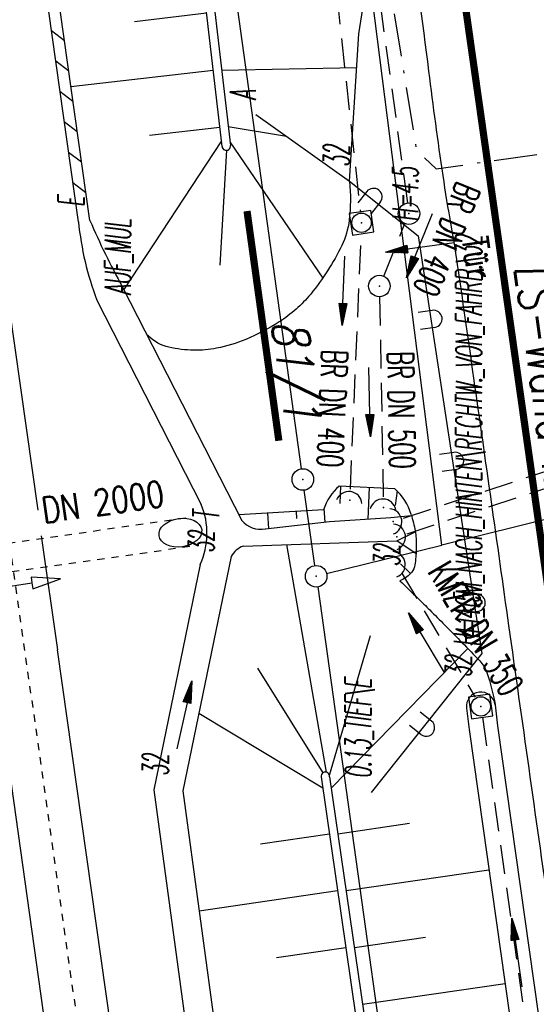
# Model space of a CAD drawing. Extents: x 446388 to 447135, y 445359 to 446567.
# Tile 46 of 80: x 446577 to 446613, y 445891 to 445959. Entities that reach past the tile are written whole.
import ezdxf
from ezdxf.enums import TextEntityAlignment as Align

# ---------------------------------------------------------------- set-up
doc = ezdxf.new("R2010")
doc.units = 0
doc.header["$LTSCALE"] = 2
doc.header["$MEASUREMENT"] = 0
for name, pattern in [('ACAD_ISO05W100', [0.5, 0.25, -0.25]), ('AUSGEZOGEN', [0]), ('BAB-FM2', [2.6, 1.5, -0.5, 0.1, -0.5]), ('GEMARKBAB', [3.7, 2, -0.5, 0.1, -0.5, 0.1, -0.5]), ('GESTRICH-X2', [1.5, 1, -0.5]), ('PUNKTX2', [0.5, 0.25, -0.25])]:
    doc.linetypes.add(name, pattern=pattern)
doc.layers.get('0').update_dxf_attribs({"linetype": 'AUSGEZOGEN'})
for name, color, linetype in [('202-FLSTNR-BAB', 7, 'AUSGEZOGEN'), ('202-GEMARKGRZ', 7, 'GEMARKBAB'), ('202-GRENZL', 8, 'AUSGEZOGEN'), ('202-GRENZL-BAB', 7, 'AUSGEZOGEN'), ('202-GRENZP-BAB', 7, 'AUSGEZOGEN'), ('ANMERKUNG', 7, 'CONTINUOUS'), ('BAB_FM', 5, 'BAB-FM2'), ('BOESCHG', 250, 'AUSGEZOGEN'), ('BW-SCHRIFT', 250, 'AUSGEZOGEN'), ('DB-Bahnachse', 7, 'CONTINUOUS'), ('DB-Durchlässe', 15, 'CONTINUOUS'), ('DB-Gleisachse', 7, 'CONTINUOUS'), ('DURCHL', 200, 'GESTRICH-X2'), ('FBRTOP', 250, 'AUSGEZOGEN'), ('GRABEN', 250, 'AUSGEZOGEN'), ('KANAL', 7, 'GESTRICH-X2'), ('LAERMWAND', 1, 'AUSGEZOGEN'), ('MULDE', 250, 'AUSGEZOGEN'), ('PFEIL', 7, 'CONTINUOUS'), ('PFEILTOP', 200, 'AUSGEZOGEN'), ('Rinne', 200, 'CONTINUOUS'), ('SCHSYMBOL', 200, 'AUSGEZOGEN'), ('TEXTO', 4, 'CONTINUOUS')]:
    doc.layers.add(name, color=color, linetype=linetype)
doc.styles.add('ROMANS', font='romans.shx', dxfattribs={"width": 0.8})

# ---------------------------------------------------------------- blocks, each defined once
blk = doc.blocks.new('GST')
at = {"color": 0}
blk.add_circle((0, 0), 0.75, dxfattribs=at)
blk.add_point((0, 0), dxfattribs=at)
blk = doc.blocks.new('10')
blk.add_blockref('GST', (0, 0))
blk = doc.blocks.new('20')
blk.add_lwpolyline([(-0.754, -0.751), (0.754, -0.751), (0.754, 0.75), (-0.754, 0.75)], close=True)
blk.add_circle((0, 0), 0.676)
blk.add_point((0, 0))
blk = doc.blocks.new('42')
at = {"color": 0}
blk.add_arc((-0.025, -0.311), 0.91, 12.5363, 167.4637, dxfattribs=at)
blk.add_point((0, 0), dxfattribs=at)
blk = doc.blocks.new('PFEIL2')
at = {"color": 0}
for p, q in [((0.88, 0.002), (-2.401, -0.012)), ((0.881, -0.271), (0.879, 0.276)), ((0.879, 0.276), (2.429, 0.009)), ((0.911, 0.27), (0.879, 0.265)), ((0.965, 0.261), (0.879, 0.246)), ((1.019, 0.252), (0.879, 0.228)), ((1.073, 0.242), (0.879, 0.209)), ((1.127, 0.233), (0.879, 0.191)), ((1.181, 0.224), (0.879, 0.172)), ((1.235, 0.214), (0.879, 0.154)), ((1.289, 0.205), (0.879, 0.135)), ((1.343, 0.196), (0.879, 0.117)), ((1.397, 0.187), (0.879, 0.098)), ((1.451, 0.177), (0.879, 0.08)), ((1.505, 0.168), (0.879, 0.061)), ((1.559, 0.159), (0.88, 0.043)), ((1.613, 0.149), (0.88, 0.024)), ((1.668, 0.14), (0.88, 0.006)), ((1.722, 0.131), (0.88, -0.013)), ((1.776, 0.121), (0.88, -0.031)), ((1.83, 0.112), (0.88, -0.05)), ((1.884, 0.103), (0.88, -0.068)), ((1.938, 0.094), (0.88, -0.087)), ((1.992, 0.084), (0.88, -0.105)), ((2.046, 0.075), (0.88, -0.124)), ((2.1, 0.066), (0.88, -0.142)), ((2.154, 0.056), (0.88, -0.161)), ((2.208, 0.047), (0.88, -0.179)), ((2.262, 0.038), (0.881, -0.198)), ((2.316, 0.029), (0.881, -0.216)), ((2.37, 0.019), (0.881, -0.235)), ((2.424, 0.01), (0.881, -0.253)), ((2.429, 0.009), (0.881, -0.271))]:
    blk.add_line(p, q, dxfattribs=at)
blk = doc.blocks.new('LAERMR')
for p, q in [((-0.6, 0.183), (-0.6, -0.817)), ((0.6, 0.183), (0.6, -0.817))]:
    blk.add_line(p, q)
blk.add_arc((0, 0.183), 0.6, 0.01242, 180.01242)

msp = doc.modelspace()

# ---------------------------------------------------------------- linework, layer by layer
at = {"layer": '202-GEMARKGRZ', "const_width": 0.5, "flags": 128}
msp.add_lwpolyline([(446595.39, 445929.945), (446593.175, 445945.936)], dxfattribs=at)
at = {"layer": '202-GRENZL', "flags": 128}
msp.add_lwpolyline([(446606.73, 445922.67), (446600.709, 445970.16)], dxfattribs=at)
at = {"layer": '202-GRENZL-BAB'}
for p, q in [((446596.957, 445927.992), (446590.61, 445973.809)), ((446630.327, 445928.503), (446606.73, 445922.67)), ((446597.888, 445921.253), (446597.162, 445926.506))]:
    msp.add_line(p, q, dxfattribs=at)
at = {"layer": '202-GRENZL-BAB', "flags": 128}
for points in [[(446598.718, 445920.69), (446606.73, 445922.67)], [(446598.093, 445919.767), (446640.717, 445614.003)]]:
    msp.add_lwpolyline(points, dxfattribs=at)
at = {"layer": 'BAB_FM', "flags": 128}
msp.add_lwpolyline([(446599.184, 445985.331), (446604.967, 445950.199), (446606.331, 445948.877), (446643.738, 445954.186), (446642.825, 445960.622)], dxfattribs=at)
at = {"layer": 'BOESCHG'}
for p, q in [((446585.352, 445959.147), (446590.347, 445959.731)), ((446580.916, 445954.602), (446590.811, 445955.758)), ((446590.809, 445955.758), (446590.811, 445955.758)), ((446591.394, 445955.824), (446591.396, 445955.824)), ((446591.403, 445955.758), (446600.813, 445955.939)), ((446586.375, 445951.213), (446591.275, 445951.785)), ((446591.273, 445951.785), (446591.275, 445951.785)), ((446591.858, 445951.851), (446591.86, 445951.851)), ((446591.861, 445951.836), (446595.921, 445951.146)), ((446591.386, 445950.827), (446584.593, 445940.478)), ((446591.988, 445950.748), (446598.442, 445941.27)), ((446591.755, 445950.167), (446591.277, 445942.159)), ((446599.684, 445926.778), (446599.628, 445925.567)), ((446601.682, 445926.685), (446601.58, 445924.489)), ((446603.622, 445926.453), (446603.495, 445925.441)), ((446598.525, 445925.224), (446598.589, 445924.276)), ((446594.599, 445924.901), (446594.663, 445923.828)), ((446596.595, 445925.021), (446596.624, 445924.538)), ((446598.705, 445906.868), (446595.956, 445922.715)), ((446604.94, 445922.08), (446603.615, 445922.97)), ((446604.554, 445920.69), (446603.869, 445921.368)), ((446598.914, 445906.67), (446601.762, 445916.389)), ((446599.042, 445905.744), (446608.539, 445915.488)), ((446598.467, 445906.831), (446593.933, 445914.098)), ((446598.444, 445905.754), (446589.818, 445910.944)), ((446599.499, 445902.584), (446604.478, 445903.305)), ((446594.107, 445901.882), (446598.905, 445902.576)), ((446600.073, 445898.625), (446610.017, 445900.067)), ((446589.847, 445897.224), (446599.478, 445898.617)), ((446600.647, 445894.666), (446605.611, 445895.386)), ((446595.217, 445893.959), (446600.05, 445894.659)), ((446601.22, 445890.708), (446611.136, 445892.145))]:
    msp.add_line(p, q, dxfattribs=at)
for points in [[(446518.305, 446501.685), (446524.125, 446462.778), (446528.373, 446430.849), (446535.958, 446378.312), (446541.105, 446341.386), (446544.692, 446289.887), (446549.645, 446250.914), (446555.946, 446206.569), (446561.843, 446164.276), (446568.221, 446118.013), (446572.872, 446085.753, 0.000201), (446572.872, 446085.753), (446579.921, 446037.139), (446587.407, 445984.893), (446591.432, 445950.432)], [(446600.31, 445948.012, -0.055647), (446600.283, 445945.291, -0.083044), (446599.766, 445943.536, -0.05852), (446597.605, 445940.159, -0.080311), (446595.411, 445938.218, -0.041382), (446593.084, 445937.002, -0.051381), (446591.059, 445936.385, -0.053634), (446589.467, 445936.248, -0.049046), (446587.732, 445936.455, -0.142806), (446586.319, 445937.228, -0.009281), (446586.175, 445937.377)], [(446604.592, 445924.807, 0.145272), (446603.462, 445926.601), (446599.598, 445926.781, 0.143101), (446598.496, 445925.133), (446592.602, 445924.781)], [(446603.81, 445920.195, -0.002067), (446605.088, 445918.96, -0.003238), (446605.896, 445918.163, -0.002354), (446607.997, 445916.043, -0.003181), (446609.234, 445914.767, -0.106937)], [(446609.234, 445914.767, -0.000365), (446609.375, 445914.619, -0.106937), (446609.869, 445913.81, -0.043282), (446610.442, 445911.563)]]:
    msp.add_lwpolyline(points, format="xyb", dxfattribs=at)
msp.add_lwpolyline([(446518.888, 446501.767), (446524.708, 446462.862), (446528.956, 446430.929), (446536.541, 446378.396), (446541.689, 446341.457), (446545.278, 446289.936), (446550.229, 446250.99), (446556.529, 446206.651), (446562.426, 446164.357), (446568.804, 446118.094), (446573.455, 446085.837), (446580.504, 446037.223), (446587.99, 445984.973), (446592.017, 445950.5)], dxfattribs=at)
at = {"layer": 'BOESCHG', "flags": 128}
for points in [[(446600.31, 445948.012), (446600.962, 445958.281), (446601.312, 445960.49)], [(446598.331, 445906.535), (446603.521, 445870.662), (446610.552, 445819.654), (446616.078, 445780.28), (446621.07, 445743.986), (446626.521, 445707.17), (446633.305, 445658.845), (446636.477, 445639.686)], [(446598.926, 445906.542), (446604.115, 445870.748), (446611.146, 445819.736), (446616.672, 445780.364), (446621.664, 445744.068), (446627.115, 445707.258), (446634.097, 445658.958), (446637.069, 445639.781)]]:
    msp.add_lwpolyline(points, dxfattribs=at)
msp.add_lwpolyline([(446604.592, 445924.807, -0.038273), (446604.878, 445923.655, -0.044341), (446604.958, 445922.633, -0.019374), (446604.911, 445921.679, -0.035875), (446604.829, 445921.17, -0.145022), (446604.555, 445920.691, -0.088261), (446603.81, 445920.195)], format="xyb", dxfattribs=at)
at = {"layer": 'BOESCHG'}
for centre, radius, start, end in [((446591.725, 445950.461), 0.294, 185.66822, 7.65748), ((446598.628, 445906.578), 0.3, 353.19601, 188.2628)]:
    msp.add_arc(centre, radius, start, end, dxfattribs=at)
at = {"layer": 'DB-Bahnachse', "linetype": 'ACAD_ISO05W100'}
msp.add_line((446576.217, 445925.725), (446587.547, 445845.791), dxfattribs=at)
at = {"layer": 'DB-Durchlässe', "linetype": 'PUNKTX2'}
for p, q in [((446564.649, 445921.123), (446588.927, 445924.579)), ((446564.928, 445919.143), (446589.209, 445922.599))]:
    msp.add_line(p, q, dxfattribs=at)
at = {"layer": 'DB-Durchlässe', "linetype": 'Continuous'}
for p, q in [((446580.178, 445920.332), (446578.141, 445920.436)), ((446578.141, 445920.436), (446578.2, 445920.04)), ((446574.243, 445919.455), (446578.2, 445920.04)), ((446578.2, 445920.04), (446578.258, 445919.644)), ((446578.258, 445919.644), (446580.178, 445920.332))]:
    msp.add_line(p, q, dxfattribs=at)
msp.add_ellipse((446588.533, 445923.544), major_axis=(1.485, 0.211), ratio=0.661044, start_param=3.141593, end_param=9.424778, dxfattribs=at)
at = {"layer": 'DB-Gleisachse', "linetype": 'Continuous'}
for p, q in [((446564.727, 446022.967), (446578.601, 445925.109)), ((446578.854, 445923.327), (446579.98, 445915.387)), ((446574.363, 445922.77), (446583.972, 445854.98)), ((446579.955, 445915.384), (446588.434, 445855.562))]:
    msp.add_line(p, q, dxfattribs=at)
at = {"layer": 'DURCHL'}
for p, q in [((446600.375, 445926.563), (446601.125, 445944.375)), ((446602.406, 445939.969), (446602.656, 445926.031)), ((446604.063, 445924.563), (446649.969, 445939.656)), ((446604.313, 445923.469), (446650.375, 445938.625)), ((446603.969, 445920.688), (446609.063, 445912.094))]:
    msp.add_line(p, q, dxfattribs=at)
at = {"layer": 'FBRTOP'}
for points in [[(446576.449, 446163.728, -0.000132), (446578.343, 446150.384, -0.000157), (446579.926, 446139.19, -0.000509), (446581.889, 446125.17, 0.000658), (446583.412, 446114.317, 0.000059), (446585.17, 446101.916, 0.000061), (446586.887, 446089.829, 0.000001), (446588.957, 446075.27, 0.000001), (446590.43, 446064.906, 0.000008), (446592.183, 446052.577, -0.000007), (446593.936, 446040.247, -0.00042), (446595.406, 446029.844, 0.000308), (446597.407, 446015.661, 0.000387), (446598.701, 446006.581, -0.000225), (446600.926, 445991.002, -0.000119), (446601.235, 445988.828, -0.000144)], [(446562.06, 446507.886), (446569.246, 446457.189, -0.000002), (446576.262, 446407.683, 0.000001), (446583.279, 446358.178, 0.000002), (446592.05, 446296.296, -0.000002), (446600.821, 446234.415, -0.000002), (446609.591, 446172.533, 0.000003), (446618.362, 446110.652, 0.000001), (446627.133, 446048.77, -0.000002), (446635.904, 445986.889, 0), (446649.168, 445893.306, 0), (446660.462, 445813.621), (446674.495, 445714.61, 0.000001), (446678.792, 445684.289, 0.000001), (446687.668, 445621.668)], [(446601.845, 445984.517, -0.00002), (446601.895, 445984.157, -0.000144), (446604.404, 445966.306, -0.003822), (446605.812, 445955.675, 0.005593), (446606.8, 445948.415, 0.007332), (446607.363, 445944.953, -0.008027), (446607.872, 445941.79, -0.000609), (446608.945, 445934.309, -0.000264), (446611.385, 445917.077, -0.000009), (446614.185, 445897.227, 0.000038), (446614.873, 445892.351, 0.000001), (446615.547, 445887.579, 0.000004)]]:
    msp.add_lwpolyline(points, format="xyb", dxfattribs=at)
at = {"layer": 'FBRTOP', "const_width": 0.5}
for points in [[(446559.09, 446507.465), (446566.275, 446456.768, -0.000002), (446573.292, 446407.262, 0.000001), (446580.308, 446357.757, 0.000002), (446589.079, 446295.875, -0.000002), (446597.85, 446233.994, -0.000002), (446606.621, 446172.112, 0.000003), (446615.391, 446110.231, 0.000001), (446624.162, 446048.349, -0.000002), (446632.933, 445986.468, 0), (446646.197, 445892.885, 0), (446657.491, 445813.2), (446671.524, 445714.189, 0.000002), (446687.312, 445602.802, -0.000002), (446703.099, 445491.416), (446717.132, 445392.405, 0.000001), (446718.367, 445383.697, 0)], [(446531.367, 446503.536), (446538.553, 446452.838, -0.000002), (446545.569, 446403.333, 0.000001), (446552.586, 446353.827, 0.000002), (446561.357, 446291.946, -0.000002), (446570.128, 446230.064, -0.000002), (446578.898, 446168.183, 0.000003), (446587.669, 446106.301, 0.000001), (446596.44, 446044.42, -0.000002), (446605.211, 445982.538, 0), (446618.474, 445888.956, 0), (446629.769, 445809.27), (446643.802, 445710.259, 0.000002), (446659.589, 445598.873, -0.000002), (446675.377, 445487.486), (446689.41, 445388.475, 0.000001), (446690.644, 445379.768, 0)]]:
    msp.add_lwpolyline(points, format="xyb", dxfattribs=at)
at = {"layer": 'FBRTOP', "const_width": 0.5, "flags": 128}
msp.add_lwpolyline([(446560.332, 446413.316, -0.000179), (446565.023, 446380.431, -0.000356), (446567.359, 446363.934, -0.00001), (446574.032, 446316.55, 0.000258), (446574.285, 446314.759, 0.000002), (446578.291, 446286.517, 0.000002), (446581.322, 446265.155), (446588.244, 446216.365, 0.000012), (446588.396, 446215.296, 0), (446595.355, 446166.271, 0.000004), (446602.342, 446117.05, 0.000035), (446603.074, 446111.9, 0.000422), (446603.253, 446110.651, -0.000041), (446603.431, 446109.403, -0.000819), (446605.774, 446092.812, 0.000535), (446609.348, 446067.399, 0.000292), (446612.885, 446042.547, -0.000316), (446616.422, 446017.696, -0.000151), (446616.766, 446015.263, 0.000008), (446623.297, 445968.97, 0.000332), (446625.624, 445952.553, 0.000167), (446630.289, 445919.886)], format="xyb", dxfattribs=at)
at = {"layer": 'GRABEN'}
for points in [[(446594.243, 445923.78), (446598.916, 445924.313), (446603.181, 445924.595), (446604.613, 445924.743)], [(446592.9, 445922.613), (446603.615, 445922.97), (446604.885, 445923.609)]]:
    msp.add_lwpolyline(points, dxfattribs=at)
at = {"layer": 'KANAL'}
for p, q in [((446594.25, 446008.656), (446601.063, 445945.875)), ((446596.313, 446004.969), (446604.344, 445946.5)), ((446602.688, 445941.406), (446604.156, 445945.063)), ((446600.375, 445926.563), (446601.125, 445944.375)), ((446602.406, 445939.969), (446602.656, 445926.031)), ((446604.063, 445924.563), (446649.969, 445939.656)), ((446604.313, 445923.469), (446650.375, 445938.625)), ((446603.969, 445920.688), (446609.063, 445912.094)), ((446609.563, 445910.688), (446617.375, 445855.219))]:
    msp.add_line(p, q, dxfattribs=at)
at = {"layer": 'LAERMWAND', "flags": 128}
msp.add_lwpolyline([(446593.787, 445952.67), (446600.31, 445948.012), (446605.092, 445944.211), (446609.517, 445915.122), (446601.812, 445905.446)], dxfattribs=at)
at = {"layer": 'MULDE'}
for points in [[(446584.506, 445940.649), (446592.804, 445924.386)], [(446582.724, 445939.741), (446589.987, 445925.507)], [(446592.065, 445921.893), (446588.715, 445905.568)], [(446610.442, 445911.563), (446610.619, 445910.097), (446613.776, 445887.761)], [(446588.715, 445905.568), (446591.083, 445888.113), (446626.525, 445637.679)]]:
    msp.add_lwpolyline(points, dxfattribs=at)
at = {"layer": 'MULDE', "flags": 128}
for points in [[(446589.909, 445921.337), (446586.687, 445905.636), (446589.101, 445887.839), (446623.613, 445643.986)], [(446608.456, 445911.323), (446608.635, 445909.837), (446616.48, 445854.343), (446624.618, 445798.243), (446632.264, 445741.668), (446640.515, 445685.82), (446647.316, 445638.875), (446648.323, 445629.952), (446648.508, 445628.635)]]:
    msp.add_lwpolyline(points, dxfattribs=at)
at = {"layer": 'MULDE'}
for centre, radius, start, end in [((446602.593, 445947.312), 21.262, 185.76615, 200.86181), ((446631.667, 445966.665), 53.861, 203.38427, 208.88246), ((446585.188, 445923.51), 5.198, 335.28614, 22.5879), ((446594.138, 445925.541), 1.764, 220.89497, 279.6049), ((446593.593, 445920.966), 1.787, 112.82722, 148.74344), ((446609.449, 445911.443), 1, 6.87645, 186.87645)]:
    msp.add_arc(centre, radius, start, end, dxfattribs=at)
at = {"layer": 'PFEILTOP'}
for p, q in [((446579.557, 445958.507), (446580.463, 445957.816)), ((446579.855, 445956.392), (446580.761, 445955.701)), ((446580.154, 445954.277), (446581.059, 445953.586)), ((446580.452, 445952.162), (446581.358, 445951.471)), ((446580.751, 445950.047), (446581.656, 445949.356)), ((446581.049, 445947.932), (446581.955, 445947.241))]:
    msp.add_line(p, q, dxfattribs=at)
at = {"layer": 'Rinne', "flags": 128}
msp.add_lwpolyline([(446581.438, 445945.176), (446544.66, 446205.86), (446534.316, 446282.996), (446532.172, 446319.095), (446524.634, 446376.03, -0.000215), (446524.634, 446376.03), (446517.742, 446428.438)], format="xyb", dxfattribs=at)
at = {"layer": 'Rinne'}
msp.add_lwpolyline([(446582.23, 445945.288), (446545.452, 446205.97), (446535.112, 446283.072)], dxfattribs=at)

# ---------------------------------------------------------------- block references
at = {"layer": '202-GRENZP-BAB', "rotation": 278.0670474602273}
for p in [(446597.06, 445927.249), (446597.99, 445920.51)]:
    msp.add_blockref('GST', p, dxfattribs=at)
at = {"layer": 'LAERMWAND'}
for name, p, rotation in [('LAERMR', (446601.864, 445946.777), 321.5203665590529), ('PFEIL2', (446605.213, 445943.414), 187.5784970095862), ('LAERMR', (446605.976, 445938.402), 278.6494867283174), ('LAERMR', (446607.48, 445928.516), 278.6494867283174), ('LAERMR', (446608.983, 445918.629), 278.6494867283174), ('LAERMR', (446605.498, 445910.074), 231.4696857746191)]:
    msp.add_blockref(name, p, dxfattribs=dict(at, rotation=rotation))
at = {"layer": 'PFEIL'}
for p, rotation in [((446605.19, 445943.543), 247.7886000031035), ((446599.886, 445940.393), 267.5842999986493), ((446601.71, 445932.649), 271.0321999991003), ((446605.66, 445915.878), 120.638899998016)]:
    msp.add_blockref('PFEIL2', p, dxfattribs=dict(at, rotation=rotation))
at = {"layer": 'PFEILTOP'}
for p, rotation in [((446588.812, 445910.846), 77.26644120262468), ((446611.957, 445894.306), 97.81656695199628)]:
    msp.add_blockref('PFEIL2', p, dxfattribs=dict(at, rotation=rotation))
at = {"layer": 'SCHSYMBOL'}
for name, p, rotation in [('10', (446604.45, 445945.76), 278.0671), ('20', (446601.146, 445945.122), 278.0671), ('10', (446602.39, 445940.715), 278.0671), ('42', (446600.331, 445925.803), 351.9276194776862), ('42', (446602.668, 445925.286), 358.1522045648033), ('42', (446603.352, 445924.323), 278.0671), ('42', (446603.608, 445923.25), 278.0671), ('42', (446603.591, 445921.333), 278.0671), ('20', (446609.449, 445911.443), 278.0671)]:
    msp.add_blockref(name, p, dxfattribs=dict(at, rotation=rotation))

# ---------------------------------------------------------------- texts
at = {"layer": '202-FLSTNR-BAB', "style": 'ROMANS', "oblique": 15, "width": 0.8}
msp.add_text('81/1', height=2.5, rotation=278.06705, dxfattribs=at).set_placement((446594.846, 445938.22))
at = {"layer": 'ANMERKUNG', "style": 'ROMANS', "oblique": 7, "width": 0.5}
for s, p in [('A', (446593.787, 445953.67)), ('32', (446600.31, 445949.012)), ('H=4.5', (446605.092, 445945.211)), ('E', (446581.834, 445946.232)), ('AUF_MUL', (446585.084, 445940.098)), ('41_CM_NACH_HINTEN\\RECHTW._VON_FAHRB.\\32', (446609.517, 445916.122)), ('T', (446591.232, 445924.436)), ('32', (446590.889, 445922.136)), ('32', (446603.81, 445921.195)), ('H=4.5', (446609.375, 445915.619)), ('32', (446608.802, 445913.467)), ('0.13_TIEF\\E', (446601.812, 445906.446)), ('32', (446587.701, 445906.602))]:
    msp.add_text(s, height=1.8, rotation=90, dxfattribs=at).set_placement(p)
at = {"layer": 'BW-SCHRIFT', "style": 'ROMANS', "oblique": 7, "width": 0.8}
msp.add_text('LS-Wand h=4,5m', height=2.5, rotation=277.91887, dxfattribs=at).set_placement((446611.776, 445942.065))
at = {"layer": 'DB-Durchlässe', "linetype": 'Continuous', "style": 'ROMANS', "oblique": 0, "width": 0.8}
msp.add_text('DN 2000', height=1.8, rotation=8.1012, dxfattribs=at).set_placement((446579.015, 445924.189))
at = {"layer": 'LAERMWAND', "style": 'ROMANS', "width": 0.8}
msp.add_text('Tür', height=1.8, rotation=278.10377, dxfattribs=at).set_placement((446608.104, 445944.049))
at = {"layer": 'TEXTO', "style": 'ROMANS', "width": 0.6}
for s, rotation, p in [('BR DN 400', 247.7886, (446606.248, 445944.31)), ('BR DN 400', 267.5843, (446598.215, 445932.223)), ('BR DN 500', 271.0322, (446603.025, 445932.069)), ('KMZR DN 350', 300.6389, (446608.332, 445916.406))]:
    msp.add_text(s, height=1.8, rotation=rotation, dxfattribs=at).set_placement(p, align=Align.CENTER)

doc.saveas('drawing.dxf')
